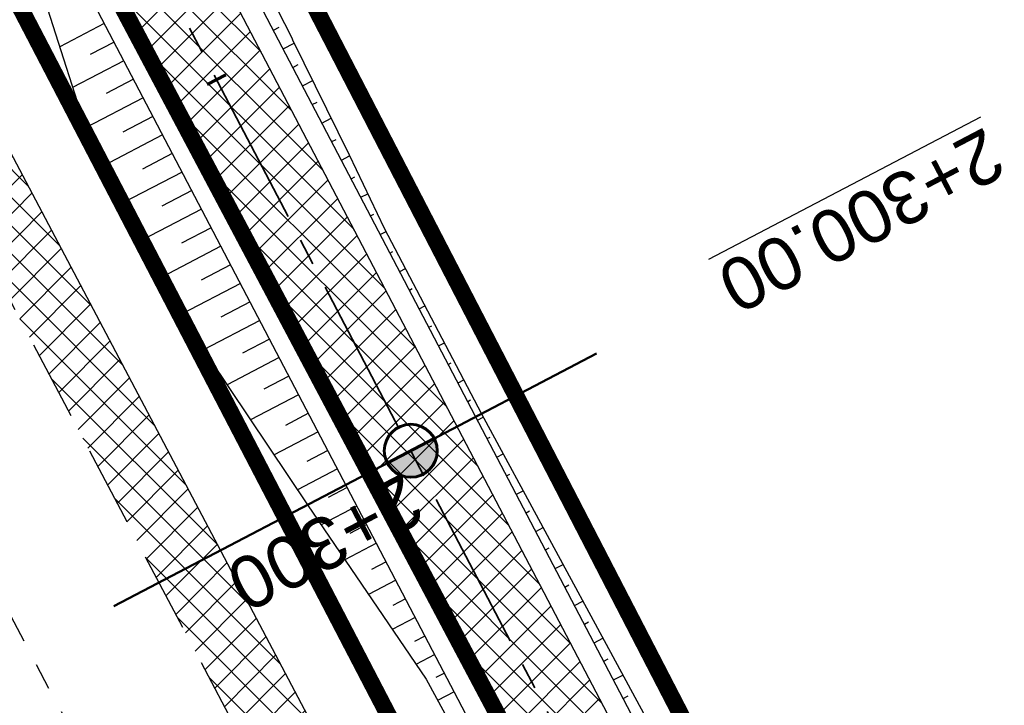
# Model space of a CAD drawing. Header units: metres. Extents: x 7529682 to 7533711, y 5721195 to 5727842.
# Tile 110 of 232: x 7530780 to 7530803, y 5725760 to 5725776. Entities that reach past the tile are written whole.
import ezdxf

# ---------------------------------------------------------------- set-up
doc = ezdxf.new("R2010")
doc.units = ezdxf.units.M
for name, pattern in [('817-dzialki-09-05-04$0$HIDDEN', [0.375, 0.25, -0.125]), ('ACAD_ISO05W100', [33, 24, -3, 0, -3, 0, -3]), ('CENTER', [50.800000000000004, 31.75, -6.35, 6.35, -6.35]), ('CENTER2', [28.575000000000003, 19.05, -3.175, 3.175, -3.175]), ('HIDDEN', [9.524999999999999, 6.35, -3.175])]:
    doc.linetypes.add(name, pattern=pattern)
for name, color, linetype in [('C-DROGI-SYTUACJA', 7, 'Continuous'), ('C-DROGI-SYTUACJA-ETYKIETY', 7, 'Continuous'), ('D-hatch-pobocza', 131, 'Continuous'), ('D-pobocza', 60, 'Continuous'), ('D-rowy', 160, 'Continuous'), ('D-skarpa', 2, 'Continuous'), ('D-skarpa-kreskowanie', 2, 'Continuous')]:
    doc.layers.add(name, color=color, linetype=linetype)
for name, color, linetype, lineweight, true_color in [('D-hatch-ciag-pieszo-rowerowy', 7, 'Continuous', 13, 0xff9f80), ('D-LR-etap-III', 7, '817-dzialki-09-05-04$0$HIDDEN', 50, 0x00008f), ('D-przekroje-pop', 7, 'Continuous', 50, 0x000099)]:
    doc.layers.add(name, color=color, linetype=linetype, lineweight=lineweight, true_color=true_color)
for name, color, linetype, lineweight in [('D-krawędzie', 3, 'Continuous', 30), ('D-obrzeża', 2, 'Continuous', 30), ('D-oś', 10, 'CENTER', 30), ('D-pas-drogowy', 7, 'ACAD_ISO05W100', 50)]:
    doc.layers.add(name, color=color, linetype=linetype, lineweight=lineweight)
doc.layers.add('poprzeczki', color=7, linetype='Continuous', true_color=0x0000c7)
doc.styles.get("Standard").update_dxf_attribs({"font": 'arial.ttf'})
pattern_1 = [(45, (0, 0), (-0.3367596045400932, 0.3367596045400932), []), (135, (0, 0), (-0.3367596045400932, -0.3367596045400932), [])]

# ---------------------------------------------------------------- blocks, each defined once
blk = doc.blocks.new('kilometraz')
at = {"linetype": 'ByBlock', "lineweight": -2}
blk.add_hatch(color=0, dxfattribs=at).paths.add_polyline_path([(0, -0.28125, 0.4142135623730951), (0.28125, 0, 0.4142135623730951), (0, 0.28125)])
at = {"color": 0, "linetype": 'ByBlock', "lineweight": -2}
blk.add_line((0, 0.28125), (0, -0.28125), dxfattribs=at)
blk.add_circle((0, 0), 0.28125, dxfattribs=at)
blk = doc.blocks.new('AeccTickLine')
at = {"color": 0, "linetype": 'ByBlock', "lineweight": -2}
blk.add_line((0, 1), (-3.673819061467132e-16, -1), dxfattribs=at)

msp = doc.modelspace()

# ---------------------------------------------------------------- hatches: boundary and pattern name
at = {"layer": 'D-hatch-ciag-pieszo-rowerowy'}
h = msp.add_hatch(dxfattribs=at)
h.set_pattern_fill('ANSI37', color=256, scale=0.15, style=0)
h.set_pattern_definition(pattern_1)
edge = h.paths.add_edge_path()
edge.add_line((7530776.607199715, 5725790.32115803), (7530759.629252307, 5725822.460878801))
edge.add_line((7530759.629252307, 5725822.460878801), (7530758.520315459, 5725821.883972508))
edge.add_line((7530758.520315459, 5725821.883972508), (7530775.500859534, 5725789.739336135))
edge.add_line((7530775.500859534, 5725789.739336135), (7530792.728626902, 5725756.83339883))
edge.add_line((7530792.728626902, 5725756.83339883), (7530803.872935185, 5725735.729115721))
edge.add_arc((7530538.588320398, 5725595.643166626), 299.9999999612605, 26.897255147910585, 27.836700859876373, ccw=False)
edge.add_line((7530806.134081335, 5725731.360762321), (7530814.970565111, 5725713.941033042))
edge.add_line((7530814.970565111, 5725713.941033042), (7530815.845092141, 5725714.97978109))
edge.add_line((7530815.845092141, 5725714.97978109), (7530807.239406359, 5725731.94451075))
edge.add_arc((7530539.69370321, 5725596.226801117), 299.9999999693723, 26.89727954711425, 27.83670124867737)
edge.add_line((7530804.978317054, 5725736.312752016), (7530793.835011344, 5725757.415136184))
edge.add_line((7530793.835011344, 5725757.415136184), (7530776.607199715, 5725790.32115803))
edge = h.paths.add_edge_path()
edge.add_line((7530816.037319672, 5725715.20810562), (7530816.719618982, 5725716.018528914))
edge.add_line((7530816.719618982, 5725716.018528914), (7530808.344729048, 5725732.528263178))
edge.add_arc((7530540.799086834, 5725596.810433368), 299.9999999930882, 26.89730528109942, 27.83670086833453)
edge.add_line((7530806.083701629, 5725736.896382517), (7530794.941395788, 5725757.996873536))
edge.add_line((7530794.941395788, 5725757.996873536), (7530777.713539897, 5725790.902979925))
edge.add_line((7530777.713539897, 5725790.902979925), (7530760.738189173, 5725823.037785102))
edge.add_line((7530760.738189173, 5725823.037785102), (7530759.629252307, 5725822.460878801))
edge.add_line((7530759.629252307, 5725822.460878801), (7530776.607199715, 5725790.32115803))
edge.add_line((7530776.607199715, 5725790.32115803), (7530793.835011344, 5725757.415136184))
edge.add_line((7530793.835011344, 5725757.415136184), (7530804.978317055, 5725736.312752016))
edge.add_arc((7530539.69370321, 5725596.226801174), 299.9999999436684, 26.89727953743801, 27.83670123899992, ccw=False)
edge.add_line((7530807.239406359, 5725731.94451075), (7530815.845092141, 5725714.97978109))
edge.add_line((7530815.845092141, 5725714.97978109), (7530816.037319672, 5725715.20810562))
at = {"layer": 'D-hatch-pobocza'}
h = msp.add_hatch(dxfattribs=at)
h.set_pattern_fill('ANSI37', color=256, scale=0.15, style=0)
h.set_pattern_definition(pattern_1)
h.paths.add_polyline_path([(7530720.98, 5725884.44), (7530708.37, 5725908.34), (7530695.8, 5725932.28), (7530687.36, 5725949.02), (7530675.509999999, 5725970.87), (7530663.29, 5725994.02), (7530649.63, 5726020.19), (7530635.9, 5726046.17), (7530600.685173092, 5726114.059213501), (7530599.742800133, 5726113.514541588), (7530641.555222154, 5726032.007915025), (7530660.960861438, 5725995.070069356), (7530689.128213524, 5725941.540167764), (7530707.335918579, 5725907.031820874), (7530725.255781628, 5725873.092686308), (7530743.969545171, 5725837.653904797), (7530770.526708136, 5725787.119408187), (7530787.864146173, 5725754.266918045), (7530809.812893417, 5725712.701971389), (7530812.027706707, 5725712.540894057), (7530798.84, 5725737.15), (7530787.349999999, 5725758.8), (7530776.05, 5725780.2), (7530760.429999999, 5725809.79), (7530749.219999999, 5725830.63), (7530733.519999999, 5725861.06)])

# ---------------------------------------------------------------- linework, layer by layer
at = {"layer": 'C-DROGI-SYTUACJA', "color": 10, "linetype": 'CENTER2', "lineweight": 35, "ltscale": 0.2}
msp.add_lwpolyline([(7530731.225186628, 5725876.243669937), (7530749.9411932, 5725840.80064079), (7530776.607199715, 5725790.32115803), (7530793.835011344, 5725757.415136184), (7530804.978317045, 5725736.312752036, -0.004099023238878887), (7530807.239406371, 5725731.944510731), (7530820.113028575, 5725706.566228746), (7530830.270223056, 5725687.299354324), (7530846.386568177, 5725656.604833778), (7530866.204308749, 5725619.068234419), (7530877.760224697, 5725597.076230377, 0.1335355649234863), (7530884.90917624, 5725589.391702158), (7530887.484076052, 5725587.791725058, -0.1336076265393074), (7530894.635661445, 5725580.10218264), (7530904.400482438, 5725561.506014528, -0.1127731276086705)], format="xyb", dxfattribs=at)
at = {"layer": 'D-krawędzie', "linetype": 'HIDDEN', "ltscale": 0.3, "flags": 128}
msp.add_lwpolyline([(7530572.009999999, 5726166.06), (7530620.380949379, 5726072.761487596), (7530641.555222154, 5726032.007915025), (7530660.960861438, 5725995.070069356), (7530689.128213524, 5725941.540167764), (7530707.335918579, 5725907.031820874), (7530725.255781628, 5725873.092686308), (7530743.969545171, 5725837.653904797), (7530770.526708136, 5725787.119408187), (7530787.864146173, 5725754.266918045), (7530809.897571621, 5725712.541613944), (7530824.739035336, 5725684.389287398), (7530840.856259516, 5725653.693092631), (7530860.675070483, 5725616.154465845), (7530865.283000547, 5725607.394015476), (7530878.050274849, 5725583.079962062), (7530918.171722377, 5725507.178125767), (7530950.162943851, 5725446.305402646), (7530993.419108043, 5725364.264712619), (7531022.766433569, 5725308.719304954), (7531053.80955549, 5725249.872416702), (7531081.165622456, 5725197.874670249), (7531103.902359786, 5725154.540603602), (7531128.123220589, 5725108.448161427), (7531149.3, 5725068.249999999), (7531167.380094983, 5725033.766927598), (7531197.164745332, 5724976.987689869), (7531228.151004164, 5724918.034426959), (7531253.152837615, 5724870.491119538), (7531286.7961686, 5724806.653565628), (7531306.739858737, 5724768.664832), (7531335.094443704, 5724714.652299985), (7531357.3191504, 5724672.438740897), (7531373.644908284, 5724641.454376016), (7531392.161870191, 5724605.998675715), (7531418.480331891, 5724555.852756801), (7531439.726902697, 5724515.582472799), (7531468.399107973, 5724461.077223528), (7531491.782023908, 5724416.527754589), (7531531.990296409, 5724339.832565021), (7531557.226635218, 5724291.658956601), (7531569.851546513, 5724267.577443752), (7531591.375556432, 5724226.547822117), (7531610.003879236, 5724191.103071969), (7531616.882991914, 5724177.998849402), (7531629.984986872, 5724153.025496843), (7531641.006768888, 5724132.021778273), (7531664.906257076, 5724087.616922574), (7531677.64401952, 5724064.785715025), (7531683.112433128, 5724054.988140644), (7531686.752875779, 5724048.180044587), (7531695.447538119, 5724031.696667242), (7531703.748818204, 5724015.917210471), (7531709.214143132, 5724005.513965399), (7531719.388607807, 5723986.14687362), (7531726.295217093, 5723973.000144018), (7531732.740794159, 5723960.735633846), (7531735.13, 5723956.19)], dxfattribs=at)
at = {"layer": 'D-LR-etap-III', "ltscale": 10, "flags": 128}
msp.add_lwpolyline([(7531750.474471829, 5723895.103125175, 0.4, 0.4, 0), (7531750.505, 5723895.13, 0.4, 0.4, 0), (7531682.71, 5724022.92, 0.4, 0.4, 0), (7531619.177023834, 5724147.203692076, 0.4, 0.4, 0), (7531592.308960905, 5724198.48863389, 0.4, 0.4, 0), (7531553.263875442, 5724272.918564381, 0.4, 0.4, 0), (7531504.019999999, 5724366.79, 0.4, 0.4, 0), (7531482.09, 5724407.62, 0.4, 0.4, 0), (7531412.350402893, 5724541.182759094, 0.4, 0.4, 0), (7531388.463669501, 5724586.929768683, 0.4, 0.4, 0), (7531345.12, 5724669.94, 0.4, 0.4, 0), (7531127.66, 5725081.67, 0.4, 0.4, 0), (7531059.253139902, 5725211.040795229, 0.4, 0.4, 0), (7531008.007244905, 5725307.953830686, 0.4, 0.4, 0), (7530964.181635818, 5725390.835555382, 0.4, 0.4, 0), (7530914.557354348, 5725484.683561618, 0.4, 0.4, 0), (7530865.243241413, 5725577.493975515, 0.4, 0.4, 0), (7530840.085257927, 5725624.058651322, 0.4, 0.4, 0), (7530802.559525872, 5725694.924584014, 0.4, 0.4, 0), (7530755.54, 5725787.51, 0.4, 0.4, 0), (7530708.717810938, 5725876.303221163, 0.4, 0.4, 0), (7530695.12, 5725902.09, 0.4, 0.4, 0), (7530642.91397006, 5726001.07839487, 0.4, 0.4, 0), (7530634.934723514, 5726016.146615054, 0.4, 0.4, 0), (7530610.820000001, 5726061.929999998, 0.4, 0.4, 0), (7530610.820000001, 5726061.929999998, 0.4, 0.4, 0), (7530607.21, 5726063.51, 0.4, 0.4, 0), (7530597.42, 5726080.68, 0.4, 0.4, 0), (7530591.16, 5726088.44, 0.4, 0.4, 0), (7530581.28, 5726107.21, 0.4, 0.4, 0), (7530571.29, 5726130.56, 0.4, 0.4, 0), (7530549.554994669, 5726171.527317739, 0.4, 0.4, 0), (7530531.014309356, 5726206.473807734, 0.4, 0.4, 0), (7530516.461208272, 5726236.016618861, 0.4, 0.4, 0), (7530500.798929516, 5726266.141265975, 0.4, 0.4, 0), (7530491.349999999, 5726283.94, 0.4, 0.4, 0), (7530482.4, 5726303.41, 0.4, 0.4, 0), (7530482.4, 5726303.41, 0.4, 0.4, 0), (7530450.41, 5726357.28, 0.4, 0.4, 0), (7530397.759396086, 5726458.499907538, 0.4, 0.4, 0), (7530334.707815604, 5726583.664702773, 0.4, 0.4, 0), (7530303.939274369, 5726645.167943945, 0.4, 0.4, 0), (7530300.509779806, 5726651.777515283, 0.4, 0.4, 0), (7530289.213532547, 5726671.966724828, 0.4, 0.4, 0), (7530281.54, 5726685.57, 0.4, 0.4, 0), (7530261.37085633, 5726724.163374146, 0.4, 0.4, 0), (7530254.03, 5726738.21, 0.4, 0.4, 0), (7530197.219999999, 5726845.06, 0.4, 0.4, 0), (7530194.71, 5726849.15, 0.4, 0.4, 0), (7530195.92, 5726850.75, 0.4, 0.4, 0), (7530170.546669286, 5726892.961489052, 0.4, 0.4, 0), (7530143.174718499, 5726945.065838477, 0.4, 0.4, 0), (7530105.059999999, 5727018.32, 0.4, 0.4, 0), (7530100.059999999, 5727027.16, 0.4, 0.4, 0), (7530062.318670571, 5727099.625398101, 0.4, 0.4, 0), (7530015.378537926, 5727189.420463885, 0.4, 0.4, 0), (7529983.207960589, 5727250.206596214, 0.4, 0.4, 0), (7529953.284293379, 5727306.74720398, 0.4, 0.4, 0), (7529900.67053443, 5727406.15903814, 0.4, 0.4, 0), (7529890.630239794, 5727425.131178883, 0.4, 0.4, 0), (7529875.155383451, 5727454.426350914, 0.4, 0.4, 0), (7529857.560096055, 5727487.787346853, 0.4, 0.4, 0), (7529835.194401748, 5727530.19312405, 0.4, 0.4, 0), (7529811.740544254, 5727574.662079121, 0.4, 0.4, 0), (7529792.101859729, 5727611.922638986, 0.4, 0.4, 0), (7529768.066117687, 5727657.469613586, 0.4, 0.4, 0), (7529755.210566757, 5727682.131373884, 0.4, 0.4, 0), (7529753.309999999, 5727681.13, 0.4, 0.4, 0), (7529739.21, 5727707.77, 0.4, 0.4, 0), (7529735.394745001, 5727711.251990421, 0.4, 0.4, 0), (7529725.42, 5727730.2, 0.4, 0.4, 0), (7529723.55, 5727729.88, 0.4, 0.4, 0), (7529695.566668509, 5727782.932080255, 0.4, 0.4, 0), (7529717.67971874, 5727794.024357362, 0.4, 0.4, 0), (7529736.274870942, 5727758.647400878, 0.4, 0.4, 0), (7529736.274870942, 5727758.647400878, 0.4, 0.4, 0), (7529744.511003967, 5727750.406106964, 0.4, 0.4, 0), (7529744.511003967, 5727750.406106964, 0.4, 0.4, 0), (7529750.282568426, 5727738.549848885, 0.4, 0.4, 0), (7529777.108510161, 5727687.569424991, 0.4, 0.4, 0), (7529796.51537536, 5727651.329932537, 0.4, 0.4, 0), (7529814.937945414, 5727616.793170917, 0.4, 0.4, 0), (7529839.006722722, 5727572.303976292, 0.4, 0.4, 0), (7529860.617626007, 5727532.509108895, 0.4, 0.4, 0), (7529882.348967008, 5727491.504261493, 0.4, 0.4, 0), (7529904.865139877, 5727449.096370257, 0.4, 0.4, 0), (7529920.747384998, 5727418.884773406, 0.4, 0.4, 0), (7529946.676504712, 5727368.547487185, 0.4, 0.4, 0), (7529972.024701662, 5727320.573310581, 0.4, 0.4, 0), (7529987.740014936, 5727290.153392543, 0.4, 0.4, 0), (7529996.497385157, 5727273.661630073, 0.4, 0.4, 0), (7530017.541471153, 5727234.202689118, 0.4, 0.4, 0), (7530033.053657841, 5727204.864166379, 0.4, 0.4, 0), (7530051.622983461, 5727170.222745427, 0.4, 0.4, 0), (7530069.276612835, 5727137.015751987, 0.4, 0.4, 0), (7530089.385386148, 5727097.533639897, 0.4, 0.4, 0), (7530109.712512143, 5727060.746615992, 0.4, 0.4, 0), (7530136.769722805, 5727011.640131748, 0.4, 0.4, 0), (7530162.446686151, 5726962.743777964, 0.4, 0.4, 0), (7530187.674104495, 5726916.992101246, 0.4, 0.4, 0), (7530207.820739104, 5726879.335323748, 0.4, 0.4, 0), (7530230.625609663, 5726834.518686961, 0.4, 0.4, 0), (7530262.288093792, 5726776.61832811, 0.4, 0.4, 0), (7530277.509672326, 5726760.213143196, 0.4, 0.4, 0), (7530286.036865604, 5726744.106684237, 0.4, 0.4, 0), (7530288.097472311, 5726735.884066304, 0.4, 0.4, 0), (7530290.393870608, 5726725.046963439, 0.4, 0.4, 0), (7530296.17664807, 5726713.582980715, 0.4, 0.4, 0), (7530302.726195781, 5726701.18226779, 0.4, 0.4, 0), (7530325.685047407, 5726657.466383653, 0.4, 0.4, 0), (7530343.243978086, 5726623.648592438, 0.4, 0.4, 0), (7530360.229820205, 5726591.746871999, 0.4, 0.4, 0), (7530383.20855044, 5726548.059469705, 0.4, 0.4, 0), (7530406.017875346, 5726503.605514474, 0.4, 0.4, 0), (7530427.464919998, 5726462.620289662, 0.4, 0.4, 0), (7530447.9278544, 5726424.388014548, 0.4, 0.4, 0), (7530471.126878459, 5726379.920667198, 0.4, 0.4, 0), (7530490.501003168, 5726343.033350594, 0.4, 0.4, 0), (7530509.499458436, 5726306.733076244, 0.4, 0.4, 0), (7530529.890269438, 5726267.244072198, 0.4, 0.4, 0), (7530543.852446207, 5726238.990319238, 0.4, 0.4, 0), (7530554.808897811, 5726218.943990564, 0.4, 0.4, 0), (7530559.027108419, 5726212.223286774, 0.4, 0.4, 0), (7530563.060988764, 5726206.409670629, 0.4, 0.4, 0), (7530566.93354971, 5726200.463543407, 0.4, 0.4, 0), (7530569.771022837, 5726194.901501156, 0.4, 0.4, 0), (7530571.47319415, 5726191.282350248, 0.4, 0.4, 0), (7530572.839142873, 5726188.024533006, 0.4, 0.4, 0), (7530575.295071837, 5726182.034664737, 0.4, 0.4, 0), (7530579.736851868, 5726173.306070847, 0.4, 0.4, 0), (7530583.3, 5726167.41, 0.4, 0.4, 0), (7530593.4, 5726163.33, 0.4, 0.4, 0), (7530598.618375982, 5726155.264489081, 0.4, 0.4, 0), (7530608.258304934, 5726140.497132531, 0.4, 0.4, 0), (7530603.269999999, 5726136.83, 0.4, 0.4, 0), (7530606.53, 5726131.84, 0.4, 0.4, 0), (7530604.239057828, 5726124.21679044, 0.4, 0.4, 0), (7530605.847136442, 5726121.630127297, 0.4, 0.4, 0), (7530608.971611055, 5726116.164124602, 0.4, 0.4, 0), (7530618.114293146, 5726097.791111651, 0.4, 0.4, 0), (7530651.213125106, 5726034.959524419, 0.4, 0.4, 0), (7530670.243741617, 5725998.61095082, 0.4, 0.4, 0), (7530698.075474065, 5725945.952624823, 0.4, 0.4, 0), (7530716.505955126, 5725911.3051464, 0.4, 0.4, 0), (7530735.223454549, 5725875.667401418, 0.4, 0.4, 0), (7530752.504235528, 5725842.154920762, 0.4, 0.4, 0), (7530778.310652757, 5725793.501254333, 0.4, 0.4, 0), (7530797.499961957, 5725756.381811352, 0.4, 0.4, 0), (7530812.518974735, 5725728.28874362, 0.4, 0.4, 0), (7530820.039295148, 5725713.160404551, 0.4, 0.4, 0), (7530822.422446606, 5725710.193574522, 0.4, 0.4, 0), (7530833.154893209, 5725688.800634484, 0.4, 0.4, 0), (7530849.629354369, 5725656.158601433, 0.4, 0.4, 0), (7530867.98290276, 5725621.963939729, 0.4, 0.4, 0), (7530872.629809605, 5725612.88760475, 0.4, 0.4, 0), (7530880.354488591, 5725597.594500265, 0.4, 0.4, 0), (7530883.839446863, 5725593.389159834, 0.4, 0.4, 0), (7530891.782113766, 5725587.763349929, 0.4, 0.4, 0), (7530895.038670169, 5725584.280746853, 0.4, 0.4, 0), (7530897.033644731, 5725580.941110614, 0.4, 0.4, 0), (7530900.951646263, 5725579.945856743, 0.4, 0.4, 0), (7530904.80970798, 5725571.977328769, 0.4, 0.4, 0), (7530903.682362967, 5725568.566434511, 0.4, 0.4, 0), (7530908.900614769, 5725558.844845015, 0.4, 0.4, 0), (7530910.252030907, 5725545.671606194, 0.4, 0.4, 0), (7530912.872986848, 5725538.645543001, 0.4, 0.4, 0), (7530945.278171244, 5725478.464284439, 0.4, 0.4, 0), (7530959.692318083, 5725450.24628822, 0.4, 0.4, 0), (7531002.82670893, 5725368.192370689, 0.4, 0.4, 0), (7531044.703532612, 5725290.314293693, 0.4, 0.4, 0), (7531064.098839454, 5725253.212562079, 0.4, 0.4, 0), (7531083.010253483, 5725216.677517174, 0.4, 0.4, 0), (7531113.013137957, 5725158.465613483, 0.4, 0.4, 0), (7531137.364304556, 5725113.07076138, 0.4, 0.4, 0), (7531150.830830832, 5725086.711759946, 0.4, 0.4, 0), (7531159.745663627, 5725076.640848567, 0.4, 0.4, 0), (7531166.309999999, 5725074.58, 0.4, 0.4, 0), (7531172.29, 5725062.58, 0.4, 0.4, 0), (7531170.589828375, 5725055.605912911, 0.4, 0.4, 0), (7531173.732823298, 5725044.080706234, 0.4, 0.4, 0), (7531215.342008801, 5724964.859648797, 0.4, 0.4, 0), (7531238.054496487, 5724921.684649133, 0.4, 0.4, 0), (7531262.389821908, 5724875.282876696, 0.4, 0.4, 0), (7531295.587160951, 5724811.265731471, 0.4, 0.4, 0), (7531348.487908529, 5724712.362812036, 0.4, 0.4, 0), (7531363.740817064, 5724682.68394264, 0.4, 0.4, 0), (7531366.986905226, 5724675.865317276, 0.4, 0.4, 0), (7531382.541261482, 5724646.110625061, 0.4, 0.4, 0), (7531401.299165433, 5724610.874551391, 0.4, 0.4, 0), (7531428.964837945, 5724558.862274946, 0.4, 0.4, 0), (7531449.111202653, 5724520.397801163, 0.4, 0.4, 0), (7531477.292992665, 5724465.831467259, 0.4, 0.4, 0), (7531500.996290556, 5724421.112506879, 0.4, 0.4, 0), (7531512.121834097, 5724400.549045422, 0.4, 0.4, 0), (7531513.78163794, 5724396.757451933, 0.4, 0.4, 0), (7531526.32, 5724379.39, 0.4, 0.4, 0), (7531566.783642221, 5724302.73628205, 0.4, 0.4, 0), (7531578.579156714, 5724282.774819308, 0.4, 0.4, 0), (7531584.232619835, 5724273.111246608, 0.4, 0.4, 0), (7531590.109283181, 5724263.508189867, 0.4, 0.4, 0), (7531593.027899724, 5724258.771479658, 0.4, 0.4, 0), (7531595.711841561, 5724254.226824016, 0.4, 0.4, 0), (7531601.659976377, 5724243.898197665, 0.4, 0.4, 0), (7531606.097733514, 5724235.986407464, 0.4, 0.4, 0), (7531609.382207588, 5724230.799061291, 0.4, 0.4, 0), (7531611.580260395, 5724227.671180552, 0.4, 0.4, 0), (7531612.707802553, 5724225.86410867, 0.4, 0.4, 0), (7531618.665224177, 5724214.480919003, 0.4, 0.4, 0), (7531619.885522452, 5724212.333950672, 0.4, 0.4, 0), (7531620.931818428, 5724210.787064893, 0.4, 0.4, 0), (7531623.518605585, 5724207.111542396, 0.4, 0.4, 0), (7531626.143926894, 5724203.61306897, 0.4, 0.4, 0), (7531632.022984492, 5724196.485954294, 0.4, 0.4, 0), (7531653.949089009, 5724152.617641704, 0.4, 0.4, 0), (7531656.750690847, 5724143.103797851, 0.4, 0.4, 0), (7531659.61440691, 5724133.254504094, 0.4, 0.4, 0), (7531661.627147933, 5724128.646047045, 0.4, 0.4, 0.01093811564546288), (7531674.314987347, 5724101.43546424, 0.4, 0.4, 0), (7531685.137626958, 5724081.408252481, 0.4, 0.4, 0), (7531692.159945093, 5724066.277333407, 0.4, 0.4, 0), (7531699.662164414, 5724051.388120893, 0.4, 0.4, 0), (7531704.480624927, 5724040.808561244, 0.4, 0.4, 0), (7531704.480624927, 5724040.808561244, 0.4, 0.4, 0), (7531704.401251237, 5724037.368913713, 0.4, 0.4, 0), (7531720.383609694, 5724003.441317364, 0.4, 0.4, 0), (7531728.79890528, 5723986.206298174, 0.4, 0.4, 0), (7531733.237926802, 5723977.192631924, 0.4, 0.4, 0), (7531736.750027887, 5723969.505210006, 0.4, 0.4, 0), (7531737.336143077, 5723968.518916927, 0.4, 0.4, 0), (7531738.285051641, 5723967.699360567, 0.4, 0.4, 0), (7531742.180915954, 5723962.346428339, 0.4, 0.4, 0), (7531744.286141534, 5723958.615526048, 0.4, 0.4, 0), (7531755.393260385, 5723944.192617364, 0.4, 0.4, 0), (7531758.69, 5723936.76, 0.4, 0.4, 0), (7531780.08, 5723929.25, 0.4, 0.4, 0), (7531792.611989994, 5723906.337708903, 0.4, 0.4, 0), (7531792.611989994, 5723906.337708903, 0.4, 0.4, 0), (7531756.962094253, 5723883.055323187, 0.4, 0.4, 0), (7531750.46, 5723895.130000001, 0.4, 0.4, 0), (7531750.46, 5723895.130000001, 0, 0, 0)], format="xyseb", dxfattribs=at)
at = {"layer": 'D-obrzeża'}
for points in [[(7530816.719618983, 5725716.018528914), (7530808.344729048, 5725732.528263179, 0.004098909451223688), (7530806.083701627, 5725736.89638252), (7530794.941395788, 5725757.996873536), (7530777.713539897, 5725790.902979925), (7530751.046456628, 5725841.384501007), (7530732.330539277, 5725876.827361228), (7530714.411684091, 5725910.764586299), (7530696.205942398, 5725945.269212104), (7530668.046470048, 5725998.784136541), (7530664.910117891, 5726005.013743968, 0.005149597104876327), (7530662.074668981, 5726010.504156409), (7530653.607852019, 5726026.492780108, -0.005149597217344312), (7530650.772403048, 5726031.983192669), (7530642.15542369, 5726049.098744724), (7530627.426120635, 5726076.938607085), (7530607.072789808, 5726115.582281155, 0.0171909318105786), (7530603.662130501, 5726121.550863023), (7530600.460822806, 5726126.731204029, -0.2231735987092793), (7530600.169674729, 5726129.265560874), (7530602.62444678, 5726136.556380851), (7530601.532376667, 5726138.657784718)], [(7530597.423349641, 5726127.911989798, 0.1239919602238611), (7530598.087196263, 5726125.816569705), (7530601.490245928, 5726120.309770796, -0.0171909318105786), (7530604.900905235, 5726114.341188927), (7530625.206004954, 5726075.789088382), (7530639.927362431, 5726047.964838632), (7530648.539517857, 5726030.859026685, 0.005149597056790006), (7530651.374987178, 5726025.36862485), (7530659.841864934, 5726009.380030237, -0.005149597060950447), (7530662.677334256, 5726003.889628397), (7530665.829676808, 5725997.62831794), (7530693.994192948, 5725944.103808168), (7530712.200589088, 5725909.597942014), (7530730.119780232, 5725875.660080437), (7530748.835751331, 5725840.217118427), (7530775.500859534, 5725789.739336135), (7530792.728626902, 5725756.83339883), (7530803.872935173, 5725735.729115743, -0.004099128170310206), (7530806.134081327, 5725731.360762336), (7530819.007277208, 5725705.983294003)]]:
    msp.add_lwpolyline(points, format="xyb", dxfattribs=at)
at = {"layer": 'D-oś', "ltscale": 0.1}
msp.add_lwpolyline([(7530915.075467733, 5725505.546186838), (7530874.953735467, 5725581.448561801), (7530862.185373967, 5725605.764687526), (7530857.578697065, 5725614.522755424), (7530837.759286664, 5725652.062517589), (7530821.64157021, 5725682.759649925), (7530806.802584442, 5725710.90727788), (7530784.768746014, 5725752.633364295), (7530767.429894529, 5725785.48853276), (7530740.872937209, 5725836.022638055), (7530722.160718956, 5725871.458493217), (7530704.240385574, 5725905.398518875), (7530686.031764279, 5725939.908602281), (7530657.86242703, 5725993.442278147), (7530638.453085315, 5726030.387171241), (7530594.845000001, 5726110.895), (7530594.845000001, 5726110.895), (7530594.845000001, 5726110.895), (7530540.21, 5726214.45)], dxfattribs=at)
at = {"layer": 'D-pas-drogowy', "ltscale": 0.2, "flags": 128}
msp.add_lwpolyline([(7531633.018560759, 5724182.834272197, 0.4, 0.4, 0), (7531617.558899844, 5724211.608162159, 0.4, 0.4, 0), (7531566.783642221, 5724302.73628205, 0.4, 0.4, 0), (7531538.419082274, 5724356.469679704, 0.4, 0.4, 0), (7531526.32, 5724379.39, 0.4, 0.4, 0), (7531516.102085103, 5724393.607319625, 0.4, 0.4, 0.001485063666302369), (7531513.78037409, 5724396.837773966, 0.4, 0.4, 0), (7531501.87, 5724413.41, 0.4, 0.4, 0), (7531474.926107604, 5724464.507896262, 0.4, 0.4, 0), (7531446.200436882, 5724518.992313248, 0.4, 0.4, 0), (7531424.962185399, 5724559.262257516, 0.4, 0.4, 0), (7531398.444460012, 5724609.565801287, 0.4, 0.4, 0), (7531379.647455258, 5724645.216004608, 0.4, 0.4, 0), (7531365.23, 5724672.56, 0.4, 0.4, 0), (7531341.305752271, 5724717.915356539, 0.4, 0.4, 0), (7531312.899996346, 5724771.788898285, 0.4, 0.4, 0), (7531292.590923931, 5724810.306502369, 0.4, 0.4, 0), (7531259.391619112, 5724873.271351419, 0.4, 0.4, 0), (7531233.740401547, 5724921.922582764, 0.4, 0.4, 0), (7531203.072738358, 5724980.092044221, 0.4, 0.4, 0), (7531173.471398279, 5725036.225177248, 0.4, 0.4, 0), (7531168.269999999, 5725046.09, 0.4, 0.4, 0), (7531172.29, 5725062.58, 0.4, 0.4, 0), (7531166.309999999, 5725074.58, 0.4, 0.4, 0), (7531150.32, 5725079.6, 0.4, 0.4, 0), (7531141.5, 5725096.43, 0.4, 0.4, 0), (7531109.311735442, 5725157.814415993, 0.4, 0.4, 0), (7531086.641300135, 5725201.047918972, 0.4, 0.4, 0), (7531059.198258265, 5725253.383662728, 0.4, 0.4, 0), (7531028.206828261, 5725312.48946212, 0.4, 0.4, 0), (7530999.104694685, 5725367.990143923, 0.4, 0.4, 0), (7530956.247527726, 5725449.724815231, 0.4, 0.4, 0), (7530924.397774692, 5725510.463768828, 0.4, 0.4, 0), (7530897.509999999, 5725561.74, 0.4, 0.4, 0), (7530894.46, 5725566.14, 0.4, 0.4, 0), (7530892.16, 5725570.49, 0.4, 0.4, 0), (7530869.362688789, 5725613.307018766, 0.4, 0.4, 0), (7530861.693971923, 5725627.704613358, 0.4, 0.4, 0), (7530852.74, 5725644.52, 0.4, 0.4, 0), (7530831.509999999, 5725684.2, 0.4, 0.4, 0), (7530811.13, 5725722.52, 0.4, 0.4, 0), (7530792.3476413, 5725757.940652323, 0.4, 0.4, 0), (7530768.03, 5725803.8, 0.4, 0.4, 0), (7530748.768542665, 5725840.178507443, 0.4, 0.4, 0), (7530727.7, 5725879.97, 0.4, 0.4, 0), (7530712.0981582, 5725909.54523909, 0.4, 0.4, 0), (7530693.644105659, 5725944.645156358, 0.4, 0.4, 0), (7530665.702224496, 5725997.538976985, 0.4, 0.4, 0), (7530641.759999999, 5726042.88, 0.4, 0.4, 0), (7530616.5, 5726091.48, 0.4, 0.4, 0), (7530604.628439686, 5726114.319880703, 0.4, 0.4, -0.007762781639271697), (7530602.5, 5726118.43, 0.4, 0.4, 0), (7530603.992037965, 5726123.394821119, 0.4, 0.4, 0), (7530606.53, 5726131.84, 0.4, 0.4, 0), (7530603.269999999, 5726136.83, 0.4, 0.4, 0), (7530593.775620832, 5726151.368713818, 0.4, 0.4, 0), (7530590.202637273, 5726156.84001263, 0.4, 0.4, 0), (7530583.3, 5726167.41, 0.4, 0.4, 0), (7530580.578343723, 5726170.427567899, 0.4, 0.4, 0), (7530575.849999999, 5726175.67, 0.4, 0.4, 0), (7530569.009999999, 5726186.66, 0.4, 0.4, 0), (7530562.555322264, 5726199.189409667, 0.4, 0.4, 0), (7530555.67, 5726211.39, 0.4, 0.4, 0), (7530548.29, 5726224.23, 0.4, 0.4, 0), (7530540.58, 5726237.71, 0.4, 0.4, 0), (7530532.679999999, 5726252.65, 0.4, 0.4, 0), (7530524.059999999, 5726269.35, 0.4, 0.4, 0), (7530502.82, 5726309.91, 0.4, 0.4, 0), (7530488.83, 5726336.63, 0.4, 0.4, 0), (7530466.03, 5726380.16, 0.4, 0.4, 0), (7530438.469999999, 5726432.77, 0.4, 0.4, 0), (7530424.53, 5726459.09, 0.4, 0.4, 0), (7530401.63, 5726502.97, 0.4, 0.4, 0), (7530383.38, 5726538.06, 0.4, 0.4, 0), (7530353.969999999, 5726593.52, 0.4, 0.4, 0), (7530338.469999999, 5726622.74, 0.4, 0.4, 0), (7530322.009999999, 5726653.88, 0.4, 0.4, 0), (7530297.54, 5726700.33, 0.4, 0.4, 0), (7530287.38, 5726719.6, 0.4, 0.4, 0), (7530285.94993921, 5726722.315508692, 0.4, 0.4, 0), (7530280.259999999, 5726733.12, 0.4, 0.4, 0), (7530266.73, 5726758.74, 0.4, 0.4, 0), (7530260.42, 5726770.47, 0.4, 0.4, 0), (7530253.25, 5726783.82, 0.4, 0.4, 0), (7530244.95, 5726799.33, 0.4, 0.4, 0), (7530239.389999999, 5726808.49, 0.4, 0.4, 0), (7530238.29, 5726807.9, 0.4, 0.4, 0), (7530218.11, 5726850.67, 0.4, 0.4, 0), (7530175.906646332, 5726928.168028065, 0.4, 0.4, 0), (7530096.679999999, 5727076.15, 0.4, 0.4, 0), (7530094.679999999, 5727079.89, 0.4, 0.4, 0), (7530064.59693469, 5727135.522637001, 0.4, 0.4, 0), (7530046.730970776, 5727168.8921561, 0.4, 0.4, 0), (7530025.803045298, 5727208.461374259, 0.4, 0.4, 0), (7530012.846501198, 5727232.979315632, 0.4, 0.4, 0), (7529994.15, 5727268.45, 0.4, 0.4, 0), (7529981.670868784, 5727291.93018666, 0.4, 0.4, 0), (7529949.889999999, 5727351.73, 0.4, 0.4, 0), (7529924.75, 5727399.03, 0.4, 0.4, 0), (7529915.515824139, 5727417.099754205, 0.4, 0.4, 0), (7529885.83, 5727475.19, 0.4, 0.4, 0), (7529862.559999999, 5727519.97, 0.4, 0.4, 0), (7529852.984923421, 5727538.191086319, 0.4, 0.4, 0), (7529836.513084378, 5727569.51130111, 0.4, 0.4, 0), (7529815.36890814, 5727609.140983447, 0.4, 0.4, 0), (7529792.795203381, 5727651.247499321, 0.4, 0.4, 0), (7529774.199114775, 5727685.858348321, 0.4, 0.4, 0), (7529746.966026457, 5727736.059440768, 0.4, 0.4, 0), (7529733.92, 5727757.62, 0.4, 0.4, 0), (7529708.607472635, 5727806.388536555, 0.4, 0.4, 0), (7529688.491967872, 5727796.344621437, 0.4, 0.4, 0), (7529723.55, 5727729.88, 0.4, 0.4, 0), (7529725.42, 5727730.2, 0.4, 0.4, 0), (7529735.38, 5727711.28, 0.4, 0.4, 0), (7529739.21, 5727707.77, 0.4, 0.4, 0), (7529753.309999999, 5727681.13, 0.4, 0.4, 0), (7529755.178396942, 5727682.114424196, 0.4, 0.4, 0), (7529792.101859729, 5727611.922638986, 0.4, 0.4, 0), (7529811.740544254, 5727574.662079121, 0.4, 0.4, 0), (7529835.194401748, 5727530.19312405, 0.4, 0.4, 0), (7529857.560096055, 5727487.787346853, 0.4, 0.4, 0), (7529875.155383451, 5727454.426350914, 0.4, 0.4, 0), (7529890.630239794, 5727425.131178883, 0.4, 0.4, 0), (7529900.67053443, 5727406.15903814, 0.4, 0.4, 0), (7529953.284293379, 5727306.74720398, 0.4, 0.4, 0), (7529983.207960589, 5727250.206596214, 0.4, 0.4, 0), (7530015.378537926, 5727189.420463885, 0.4, 0.4, 0), (7530062.318670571, 5727099.625398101, 0.4, 0.4, 0), (7530100.059999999, 5727027.16, 0.4, 0.4, 0), (7530105.059999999, 5727018.32, 0.4, 0.4, 0), (7530143.174718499, 5726945.065838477, 0.4, 0.4, 0), (7530170.546669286, 5726892.961489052, 0.4, 0.4, 0), (7530195.92, 5726850.75, 0.4, 0.4, 0), (7530194.71, 5726849.15, 0.4, 0.4, 0), (7530197.219999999, 5726845.06, 0.4, 0.4, 0), (7530254.03, 5726738.21, 0.4, 0.4, 0), (7530261.37085633, 5726724.163374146, 0.4, 0.4, 0), (7530281.54, 5726685.57, 0.4, 0.4, 0), (7530289.213532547, 5726671.966724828, 0.4, 0.4, 0), (7530300.509779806, 5726651.777515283, 0.4, 0.4, 0), (7530303.939274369, 5726645.167943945, 0.4, 0.4, 0), (7530334.707815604, 5726583.664702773, 0.4, 0.4, 0), (7530397.759396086, 5726458.499907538, 0.4, 0.4, 0), (7530450.41, 5726357.28, 0.4, 0.4, 0), (7530482.4, 5726303.41, 0.4, 0.4, 0), (7530483.687990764, 5726301.003383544, 0.4, 0.4, 0), (7530491.349999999, 5726283.94, 0.4, 0.4, 0), (7530512.67, 5726243.78, 0.4, 0.4, 0), (7530529.429999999, 5726209.46, 0.4, 0.4, 0), (7530571.29, 5726130.56, 0.4, 0.4, 0), (7530581.28, 5726107.21, 0.4, 0.4, 0), (7530591.16, 5726088.44, 0.4, 0.4, 0), (7530597.42, 5726080.68, 0.4, 0.4, 0), (7530607.21, 5726063.51, 0.4, 0.4, 0), (7530610.820000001, 5726061.929999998, 0.4, 0.4, 0), (7530634.934723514, 5726016.146615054, 0.4, 0.4, 0), (7530642.91397006, 5726001.07839487, 0.4, 0.4, 0), (7530695.12, 5725902.09, 0.4, 0.4, 0), (7530708.717810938, 5725876.303221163, 0.4, 0.4, 0), (7530755.54, 5725787.51, 0.4, 0.4, 0), (7530802.559525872, 5725694.924584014, 0.4, 0.4, 0), (7530840.085257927, 5725624.058651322, 0.4, 0.4, 0), (7530865.243241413, 5725577.493975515, 0.4, 0.4, 0), (7530914.557354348, 5725484.683561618, 0.4, 0.4, 0), (7530964.181635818, 5725390.835555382, 0.4, 0.4, 0), (7531008.007244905, 5725307.953830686, 0.4, 0.4, 0), (7531059.253139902, 5725211.040795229, 0.4, 0.4, 0), (7531127.66, 5725081.67, 0.4, 0.4, 0), (7531345.12, 5724669.94, 0.4, 0.4, 0), (7531388.463669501, 5724586.929768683, 0.4, 0.4, 0), (7531412.350402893, 5724541.182759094, 0.4, 0.4, 0), (7531482.09, 5724407.62, 0.4, 0.4, 0), (7531504.019999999, 5724366.79, 0.4, 0.4, 0), (7531519.374444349, 5724337.520497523, 0.4, 0.4, 0), (7531563.748815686, 5724252.931583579, 0.4, 0.4, 0), (7531602.175111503, 5724179.681224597, 0.4, 0.4, 0), (7531619.177023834, 5724147.203692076, 0.4, 0.4, 0), (7531625.038493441, 5724135.63500206, 0.4, 0.4, 0), (7531656.796442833, 5724073.31633882, 0.4, 0.4, 0), (7531675.12, 5724037.36, 0.4, 0.4, 0), (7531682.71, 5724022.92, 0.4, 0.4, 0), (7531705.565196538, 5723979.810545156, 0.4, 0.4, 0), (7531736.605941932, 5723921.261514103, 0.4, 0.4, 0), (7531750.46, 5723895.130000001, 0.4, 0.4, 0), (7531740.769999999, 5723886.56, 0.4, 0.4, 0), (7531732.86, 5723885, 0.4, 0.4, 0), (7531722.179999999, 5723887.77, 0.4, 0.4, 0), (7531729.87, 5723862.17, 0.4, 0.4, 0), (7531742.92, 5723861.93, 0.4, 0.4, 0), (7531763.71, 5723859.52, 0.4, 0.4, 0), (7531768.42, 5723854.12, 0.4, 0.4, 0), (7531787.42, 5723817.97, 0.4, 0.4, 0), (7531795.57, 5723809.82, 0.4, 0.4, 0), (7531816.346897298, 5723819.850397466, 0.4, 0.4, 0), (7531816.346897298, 5723819.850397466, 0.4, 0.4, 0), (7531805.059999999, 5723843.23, 0.4, 0.4, 0), (7531803.61, 5723886.23, 0.4, 0.4, 0), (7531803.61, 5723886.23, 0.4, 0.4, 0), (7531780.08, 5723929.25, 0.4, 0.4, 0), (7531758.69, 5723936.76, 0.4, 0.4, 0), (7531749.3590272, 5723946.412126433, 0.4, 0.4, 0), (7531742.71, 5723953.29, 0.4, 0.4, 0), (7531735.177368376, 5723967.877529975, 0.4, 0.4, 0), (7531722.37, 5723992.68, 0.4, 0.4, 0), (7531705.041669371, 5724030.885563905, 0.4, 0.4, 0), (7531699.469999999, 5724043.17, 0.4, 0.4, 0), (7531692.69, 5724058.11, 0.4, 0.4, 0), (7531679.672010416, 5724084.016803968, 0.4, 0.4, 0), (7531674.55, 5724094.21, 0.4, 0.4, 0), (7531666.633166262, 5724114.002855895, 0.4, 0.4, 0), (7531649, 5724153.82, 0.4, 0.4, 0), (7531641.49, 5724149.34, 0.4, 0.4, 0), (7531626.04, 5724179.34, 0.4, 0.4, 0), (7531633.03, 5724182.84, 0, 0, 0)], format="xyseb", dxfattribs=at)
at = {"layer": 'D-pobocza'}
for points in [[(7530817.069429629, 5725716.434027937), (7530808.786858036, 5725732.76176432, 0.004098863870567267), (7530806.525855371, 5725737.129834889), (7530795.383949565, 5725758.229568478), (7530778.156075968, 5725791.135708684), (7530751.488562, 5725841.618045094), (7530732.772680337, 5725877.060837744), (7530714.853835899, 5725910.998042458), (7530696.648292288, 5725945.502292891), (7530668.489828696, 5725999.015300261), (7530665.356674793, 5726005.238566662, 0.005149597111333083), (7530662.521229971, 5726010.728981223), (7530654.054424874, 5726026.717611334, -0.005149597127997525), (7530651.218980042, 5726032.208025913), (7530642.601035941, 5726049.325525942), (7530627.870143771, 5726077.168510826), (7530607.515180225, 5726115.815284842, 0.01719093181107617), (7530604.087467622, 5726121.813709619), (7530600.886159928, 5726126.994050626, -0.0952056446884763), (7530600.550530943, 5726127.875840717)], [(7530602.007271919, 5726118.490346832, -0.01261795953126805), (7530604.458514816, 5726114.108185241), (7530624.761981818, 5726075.559184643), (7530639.481750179, 5726047.738057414), (7530648.092941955, 5726030.634191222, 0.005149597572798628), (7530650.928415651, 5726025.14379095), (7530659.395303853, 5726009.155205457, -0.00514959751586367), (7530662.230777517, 5726003.664805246), (7530665.386318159, 5725997.397154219), (7530693.551843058, 5725943.870727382), (7530711.758370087, 5725909.364613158), (7530729.677628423, 5725875.426624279), (7530748.393610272, 5725839.983641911), (7530775.058323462, 5725789.506607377), (7530792.286073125, 5725756.600703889), (7530803.430782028, 5725735.495662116, -0.004099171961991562), (7530805.691951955, 5725731.127261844), (7530814.620754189, 5725713.525533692)]]:
    msp.add_lwpolyline(points, format="xyb", dxfattribs=at)
msp.add_lwpolyline([(7530798.84, 5725737.15), (7530787.349999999, 5725758.8), (7530776.05, 5725780.2), (7530760.429999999, 5725809.79), (7530749.219999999, 5725830.63), (7530733.519999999, 5725861.06), (7530720.98, 5725884.44), (7530708.37, 5725908.34), (7530695.8, 5725932.28), (7530687.36, 5725949.02), (7530675.509999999, 5725970.87), (7530663.29, 5725994.02), (7530649.63, 5726020.19), (7530635.9, 5726046.17), (7530600.685173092, 5726114.059213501), (7530599.742800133, 5726113.514541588)], dxfattribs=at)
at = {"layer": 'D-przekroje-pop', "extrusion": (0.4638236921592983, -0.8859275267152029, 0), "elevation": -1579655.382235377}
msp.add_lwpolyline([(9327484.501150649, 0), (9327479.501150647, 0), (9327471.501150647, 0)], dxfattribs=at)
at = {"layer": 'D-rowy', "linetype": 'HIDDEN', "ltscale": 0.1, "const_width": 0.4, "flags": 128}
msp.add_lwpolyline([(7530812.482115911, 5725715.105457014), (7530791.994644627, 5725753.55506961), (7530762.298990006, 5725810.645308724)], dxfattribs=at)
at = {"layer": 'D-skarpa', "linetype": 'Continuous'}
for points in [[(7530784.814099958, 5725779.157269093), (7530786.411447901, 5725776.02374882), (7530786.434129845, 5725775.978295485), (7530787.780584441, 5725773.228878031), (7530788.621372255, 5725771.479614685), (7530790.941038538, 5725767.050263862), (7530795.640449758, 5725758.360365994), (7530795.695159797, 5725758.259799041), (7530797.975112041, 5725753.80944399), (7530800.283837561, 5725749.374282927), (7530802.697571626, 5725744.99457258), (7530805.027200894, 5725740.570449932), (7530806.854116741, 5725737.303285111), (7530806.980805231, 5725737.076557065), (7530807.957259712, 5725735.314029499), (7530808.922503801, 5725733.544951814), (7530809.239034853, 5725732.958860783), (7530809.873733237, 5725731.77937551), (7530812.166655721, 5725727.335985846), (7530814.396253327, 5725722.86047342), (7530816.627449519, 5725718.385771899), (7530817.666126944, 5725715.938717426)], [(7530780.522251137, 5725776.910289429), (7530781.609008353, 5725773.509451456), (7530781.632506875, 5725773.464425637), (7530783.066026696, 5725770.760590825), (7530783.985604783, 5725769.0525778), (7530786.790920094, 5725764.877486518), (7530789.617227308, 5725760.713385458), (7530791.94766108, 5725756.42702176), (7530792.007178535, 5725756.312327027), (7530801.273565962, 5725738.588308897), (7530803.074633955, 5725735.307494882), (7530803.19809324, 5725735.083217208), (7530804.135804, 5725733.332710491), (7530805.026679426, 5725731.557915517), (7530805.314698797, 5725730.968165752), (7530812.44217882, 5725716.262712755), (7530814.308127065, 5725713.154200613)]]:
    msp.add_lwpolyline(points, dxfattribs=at)
at = {"layer": 'D-skarpa-kreskowanie', "linetype": 'Continuous'}
for p, q in [((7530781.939442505, 5725776.363309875, 108.0223374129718), (7530780.875107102, 5725775.806081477, 107.2213775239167)), ((7530785.974386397, 5725776.202326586, 108.1641433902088), (7530786.110953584, 5725776.273825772, 108.0613704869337)), ((7530782.171354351, 5725775.920346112, 108.0252682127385), (7530781.600481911, 5725775.621468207, 107.5956612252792)), ((7530786.206298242, 5725775.759362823, 108.1657894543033), (7530786.472972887, 5725775.898979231, 107.9651048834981)), ((7530782.403266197, 5725775.477382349, 108.0281990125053), (7530781.18411184, 5725774.839099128, 107.1107309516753)), ((7530786.438210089, 5725775.31639906, 108.1631545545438), (7530786.565585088, 5725775.383085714, 108.0672991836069)), ((7530782.635178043, 5725775.034418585, 108.031129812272), (7530781.986896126, 5725774.695013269, 107.5432687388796)), ((7530786.670121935, 5725774.873435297, 108.1605196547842), (7530786.912947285, 5725775.000565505, 107.9777827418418)), ((7530782.867089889, 5725774.591454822, 108.0340606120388), (7530781.493116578, 5725773.872116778, 107.0000843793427)), ((7530786.902033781, 5725774.430471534, 108.1578847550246), (7530787.017484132, 5725774.490915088, 108.0710032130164)), ((7530783.099001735, 5725774.148491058, 108.0358638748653), (7530782.383124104, 5725773.773696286, 107.4971340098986)), ((7530787.133945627, 5725773.98750777, 108.1552498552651), (7530787.352921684, 5725774.102151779, 107.9904606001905)), ((7530783.330913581, 5725773.705527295, 108.0332289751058), (7530781.901458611, 5725772.957142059, 106.9575003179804)), ((7530787.365857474, 5725773.544544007, 108.1526149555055), (7530787.469383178, 5725773.598744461, 108.0747072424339)), ((7530783.562825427, 5725773.262563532, 108.0305940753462), (7530782.849248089, 5725772.888973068, 107.4935952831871)), ((7530787.597769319, 5725773.101580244, 108.1498373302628), (7530787.792713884, 5725773.203642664, 108.0031328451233)), ((7530783.794737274, 5725772.819599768, 108.0279591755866), (7530782.369882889, 5725772.073623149, 106.9556926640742)), ((7530787.829681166, 5725772.65861648, 108.1446521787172), (7530787.919563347, 5725772.705673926, 108.077011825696)), ((7530784.026649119, 5725772.376636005, 108.0253242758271), (7530783.315372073, 5725772.00424985, 107.4900565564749)), ((7530788.061593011, 5725772.215652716, 108.1394670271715), (7530788.226177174, 5725772.301820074, 108.0156101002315)), ((7530784.258560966, 5725771.933672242, 108.0226893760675), (7530782.838307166, 5725771.19010424, 106.9538850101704)), ((7530788.293504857, 5725771.772688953, 108.1342818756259), (7530788.368206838, 5725771.811798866, 108.0780653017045)), ((7530784.490472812, 5725771.490708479, 108.019983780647), (7530783.781535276, 5725771.119547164, 107.4864766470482)), ((7530788.525416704, 5725771.32972519, 108.1290967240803), (7530788.662330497, 5725771.40140584, 108.0260629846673)), ((7530784.722384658, 5725771.047744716, 108.0147986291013), (7530783.309639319, 5725770.308107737, 106.9516447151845)), ((7530788.757328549, 5725770.886761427, 108.1239115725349), (7530788.825812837, 5725770.922616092, 108.0723740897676)), ((7530784.954296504, 5725770.604780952, 108.0096134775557), (7530784.250488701, 5725770.236305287, 107.4799666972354)), ((7530788.989240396, 5725770.443797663, 108.1187264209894), (7530789.126263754, 5725770.515535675, 108.0156102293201)), ((7530785.18620835, 5725770.161817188, 108.0044283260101), (7530783.783722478, 5725769.427551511, 106.9489951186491)), ((7530789.221152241, 5725770.0008339, 108.113541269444), (7530789.289691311, 5725770.036717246, 108.0619625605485)), ((7530785.418120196, 5725769.718853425, 107.9992431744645), (7530784.722667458, 5725769.354752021, 107.4758839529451)), ((7530789.453064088, 5725769.557870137, 108.1083561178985), (7530789.59019701, 5725769.629665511, 108.0051574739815)), ((7530785.650032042, 5725769.275889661, 107.9940580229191), (7530784.307746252, 5725768.573141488, 106.9839280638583)), ((7530789.684975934, 5725769.114906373, 108.103170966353), (7530789.753569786, 5725769.150818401, 108.0515510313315)), ((7530785.881943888, 5725768.832925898, 107.9888728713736), (7530785.235110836, 5725768.494279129, 107.5021021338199)), ((7530789.91688778, 5725768.67194261, 108.0979858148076), (7530790.054130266, 5725768.743795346, 107.994704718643)), ((7530786.113855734, 5725768.389962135, 107.9836877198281), (7530784.868809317, 5725767.738123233, 107.0467347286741)), ((7530790.148799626, 5725768.228978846, 108.0928006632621), (7530790.217448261, 5725768.264919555, 108.0411395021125)), ((7530786.34576758, 5725767.946998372, 107.9785025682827), (7530785.747554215, 5725767.633806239, 107.5283203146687)), ((7530790.380711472, 5725767.786015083, 108.0876155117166), (7530790.518063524, 5725767.857925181, 107.9842519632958)), ((7530786.577679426, 5725767.504034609, 107.9733174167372), (7530785.429872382, 5725766.903104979, 107.1095413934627)), ((7530790.612623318, 5725767.34305132, 108.0824303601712), (7530790.681326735, 5725767.37902071, 108.0307279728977)), ((7530786.809591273, 5725767.061070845, 107.9681322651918), (7530786.259997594, 5725766.773333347, 107.5545384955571)), ((7530790.844535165, 5725766.900087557, 108.0772452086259), (7530790.983038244, 5725766.972600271, 107.9730154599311)), ((7530787.041503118, 5725766.618107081, 107.9629471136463), (7530785.990935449, 5725766.068086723, 107.1723480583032)), ((7530791.07644701, 5725766.457123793, 108.0720600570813), (7530791.148675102, 5725766.494938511, 108.0177051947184)), ((7530787.273414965, 5725766.175143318, 107.9577619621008), (7530786.772440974, 5725765.912860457, 107.580756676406)), ((7530791.308358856, 5725766.01416003, 108.0668749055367), (7530791.458768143, 5725766.092906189, 107.9536852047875)), ((7530787.50532681, 5725765.732179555, 107.9525768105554), (7530786.551998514, 5725765.233068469, 107.2351547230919)), ((7530791.540270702, 5725765.571196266, 108.0616897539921), (7530791.618451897, 5725765.612127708, 108.00285491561)), ((7530787.737238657, 5725765.289215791, 107.94739165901), (7530787.285040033, 5725765.052469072, 107.6070920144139)), ((7530791.772182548, 5725765.128232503, 108.0565046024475), (7530791.934498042, 5725765.213212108, 107.9343549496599)), ((7530787.969150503, 5725764.846252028, 107.9422065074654), (7530787.11547213, 5725764.399312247, 107.299775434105)), ((7530792.004094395, 5725764.685268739, 108.0513194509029), (7530792.088228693, 5725764.729316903, 107.9880046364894)), ((7530788.201062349, 5725764.403288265, 107.9370213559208), (7530787.799582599, 5725764.193095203, 107.6348899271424)), ((7530792.23600624, 5725764.242304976, 108.0461342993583), (7530792.410227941, 5725764.333518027, 107.9150246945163)), ((7530788.432974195, 5725763.960324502, 107.9318362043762), (7530787.680733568, 5725763.566492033, 107.3657415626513)), ((7530792.467918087, 5725763.799341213, 108.0409491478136), (7530792.558005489, 5725763.8465061, 107.973154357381)), ((7530788.664886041, 5725763.517360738, 107.9266510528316), (7530788.314125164, 5725763.333721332, 107.6626878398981)), ((7530792.699829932, 5725763.35637745, 108.0357639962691), (7530792.88595784, 5725763.453823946, 107.8956944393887)), ((7530788.896797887, 5725763.074396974, 107.921465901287), (7530788.245995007, 5725762.733671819, 107.431707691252)), ((7530792.931741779, 5725762.913413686, 108.0305788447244), (7530793.027782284, 5725762.963695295, 107.9583040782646)), ((7530789.128709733, 5725762.631433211, 107.9162807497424), (7530788.82866773, 5725762.474347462, 107.6904857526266)), ((7530793.163653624, 5725762.470449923, 108.0253936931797), (7530793.361687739, 5725762.574129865, 107.8763641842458)), ((7530789.360621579, 5725762.188469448, 107.9110955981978), (7530788.811256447, 5725761.900851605, 107.4976738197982)), ((7530793.395565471, 5725762.027486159, 108.0202085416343), (7530793.49755908, 5725762.080884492, 107.9434537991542)), ((7530789.592533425, 5725761.745505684, 107.9059104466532), (7530789.343210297, 5725761.614973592, 107.7182836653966)), ((7530793.627477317, 5725761.584522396, 108.0150233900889), (7530793.837417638, 5725761.694435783, 107.8570339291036)), ((7530789.824445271, 5725761.302541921, 107.9007252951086), (7530789.376517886, 5725761.068031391, 107.5636399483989)), ((7530793.859389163, 5725761.141558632, 108.0098382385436), (7530793.967335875, 5725761.198073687, 107.9286035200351)), ((7530790.056357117, 5725760.859578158, 107.8955401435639), (7530789.854506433, 5725760.753900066, 107.7436384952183)), ((7530794.091301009, 5725760.698594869, 108.0046530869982), (7530794.313147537, 5725760.814741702, 107.8377036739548)), ((7530790.288268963, 5725760.416614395, 107.8903549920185), (7530789.891512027, 5725760.208893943, 107.5917776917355)), ((7530794.323212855, 5725760.255631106, 107.9994679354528), (7530794.437112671, 5725760.315262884, 107.9137532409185))]:
    msp.add_line(p, q, dxfattribs=at)

# ---------------------------------------------------------------- block references
at = {"layer": 'poprzeczki', "color": 2, "linetype": 'Continuous', "lineweight": 60, "xscale": 0.25, "yscale": 0.25, "zscale": 0.25, "rotation": 297.6341199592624}
msp.add_blockref('AeccTickLine', (7530784.614976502, 5725775.025885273), dxfattribs=at)
at = {"layer": 'poprzeczki', "color": 10, "linetype": 'Continuous', "lineweight": 60, "xscale": 2.249999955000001, "yscale": 2.249999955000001, "zscale": 2.249999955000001, "rotation": 297.6341199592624}
msp.add_blockref('kilometraz', (7530789.253213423, 5725766.166610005), dxfattribs=at)

# ---------------------------------------------------------------- texts
at = {"layer": 'C-DROGI-SYTUACJA-ETYKIETY', "color": 2}
msp.add_text('2+300', height=1.25, rotation=207.6341199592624, dxfattribs=at).set_placement((7530789.094924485, 5725765.660453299))
at = {"layer": 'D-przekroje-pop', "lineweight": 30}
msp.add_text('%%U2+300.00', height=1.25, rotation=207.6341199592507, dxfattribs=at).set_placement((7530802.966750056, 5725773.910655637))

doc.saveas('drawing.dxf')
